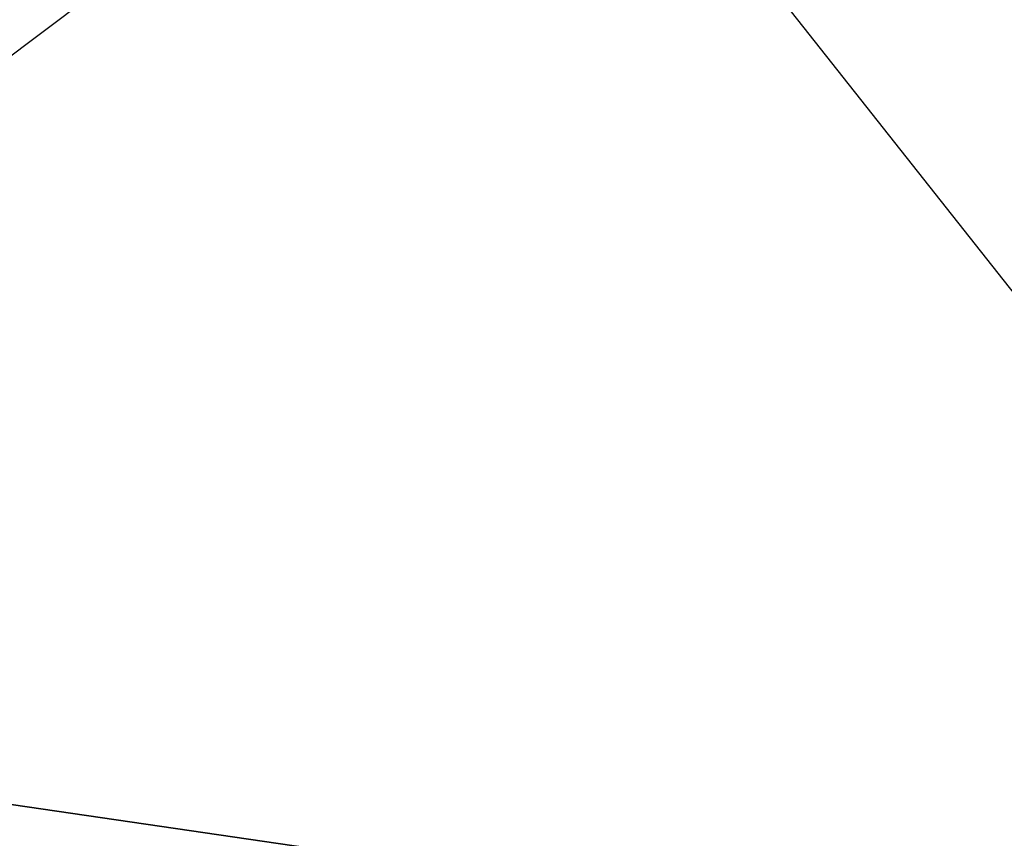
# Model space of a CAD drawing. Extents: x 0 to 122, y 0 to 122.
# Tile 182 of 256: x 29.501 to 29.817, y 37.393 to 37.656. Entities that reach past the tile are written whole.
import ezdxf

# ---------------------------------------------------------------- set-up
doc = ezdxf.new("R2010")
doc.units = 0
doc.header["$LTSCALE"] = 25.4
doc.layers.get('0').update_dxf_attribs({"color": 13, "linetype": 'CONTINUOUS'})

# ---------------------------------------------------------------- blocks, each defined once
blk = doc.blocks.new('GROOVE-I-7792-7793_STL_2')
at = {"color": 7}
for p, q in [((50.44711, -19.76114, 33.71), (47.73148, -21.80696, 33.17)), ((50.44711, -19.76114, 33.71), (47.73148, -21.80696, 33.17)), ((47.2456, -20.31981, 50.76031), (50.17193, -24.02534, 50.76031)), ((47.2456, -20.31981, 50.76031), (50.17193, -24.02534, 50.76031)), ((52.76986, -22.53954, 33.71), (47.73148, -21.80696, 33.17)), ((52.76986, -22.53954, 33.71), (47.73148, -21.80696, 33.17))]:
    blk.add_line(p, q, dxfattribs=at)
mesh = blk.add_polyface(dxfattribs=at)
corners = [(48.293, -16.55496, 33.71), (47.73148, -21.80696, 33.17), (43.6296, -15.0302, 33.17)]
mesh.append_faces([[corners[k] for k in face] for face in [(0, 1, 2)]], dxfattribs={"color": 7})
mesh = blk.add_polyface(dxfattribs=at)
corners = [(50.44711, -19.76114, 33.71), (47.73148, -21.80696, 33.17), (48.293, -16.55496, 33.71)]
mesh.append_faces([[corners[k] for k in face] for face in [(0, 1, 2)]], dxfattribs={"color": 7})
mesh = blk.add_polyface(dxfattribs=at)
corners = [(48.293, -16.55496, 34.21), (52.76986, -22.53954, 34.21), (50.44711, -19.76114, 33.71)]
mesh.append_faces([[corners[k] for k in face] for face in [(0, 1, 2)]], dxfattribs={"color": 7})
mesh = blk.add_polyface(dxfattribs=at)
corners = [(52.10946, -22.29305, 63.30379), (48.09813, -19.72731, 57.08619), (50.9459, -23.33336, 57.08619), (49.3798, -18.83656, 63.30379)]
mesh.append_faces([[corners[k] for k in face] for face in [(0, 1, 2), (1, 0, 3)]], dxfattribs={"vtx0": -1, "color": 7})
mesh = blk.add_polyface(dxfattribs=at)
corners = [(53.11356, -27.61928, 33.17), (47.73148, -21.80696, 33.17), (52.76986, -22.53954, 33.71)]
mesh.append_faces([[corners[k] for k in face] for face in [(0, 1, 2)]], dxfattribs={"color": 7})

msp = doc.modelspace()

# ---------------------------------------------------------------- block references
at = {"color": 0}
msp.add_blockref('GROOVE-I-7792-7793_STL_2', (-18.50116, 59.25), dxfattribs=at)

doc.saveas('drawing.dxf')
